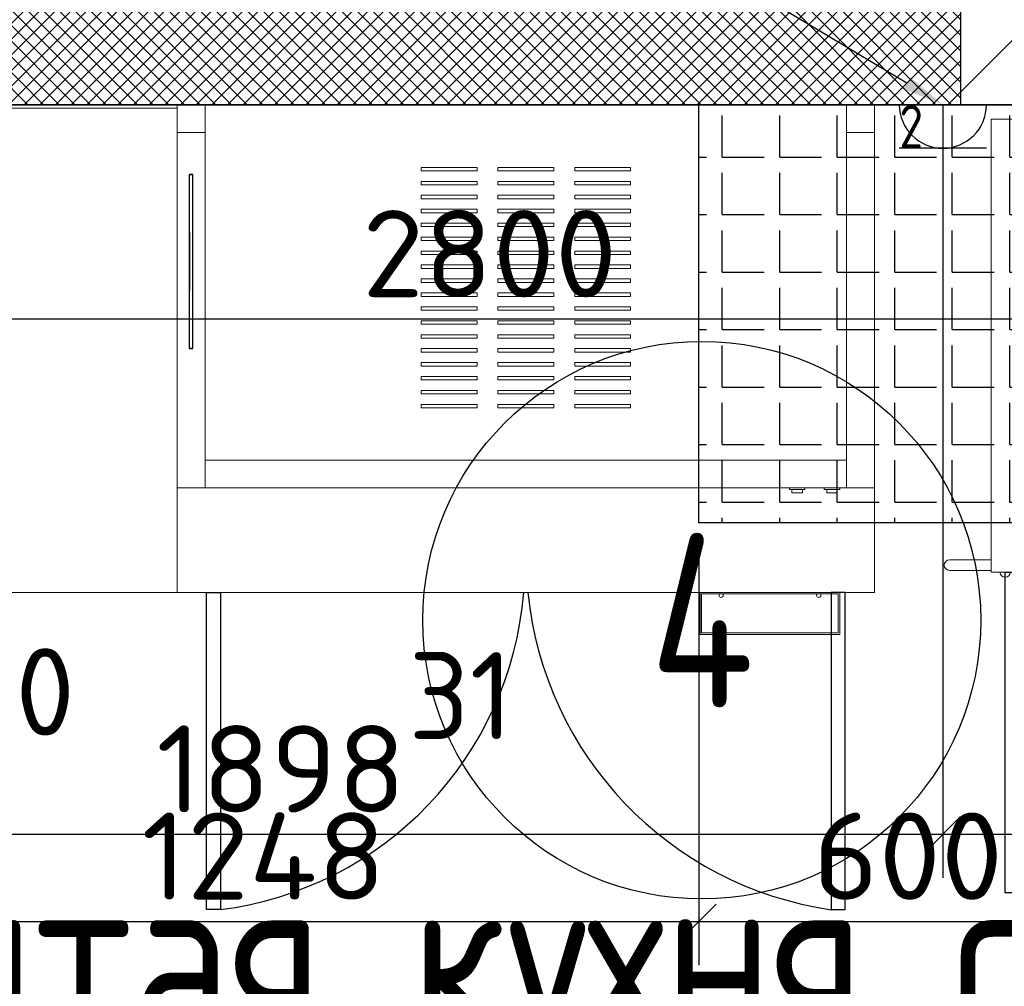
# Model space of a CAD drawing. Header units: millimetres. Extents: x -380244 to 257841, y -4400 to 11650.
# Tile 43 of 140: x 6176 to 7588, y 315 to 1702. Entities that reach past the tile are written whole.
import ezdxf
from ezdxf import colors
from ezdxf.entities.mleader import LeaderData, LeaderLine
from ezdxf.enums import TextEntityAlignment as Align
from ezdxf.math import Vec2, Vec3

# ---------------------------------------------------------------- set-up
doc = ezdxf.new("R2010")
doc.units = ezdxf.units.MM
for name, color, linetype in [('Door', 1, 'Continuous'), ('Equip2D', 250, 'Continuous'), ('Equip3D', 7, 'Continuous'), ('EquipAnnot', 5, 'Continuous'), ('Обмер', 6, 'Continuous'), ('Обознач. цехов', 7, 'Continuous'), ('Привязки Вент', 102, 'Continuous'), ('Привязки Электр', 1, 'Continuous'), ('Привязки Электр2', 1, 'Continuous')]:
    doc.layers.add(name, color=color, linetype=linetype)
doc.styles.add('GOST прямой', font='isocpeur.ttf', dxfattribs={"height": 2.5})
doc.styles.add('Выноски', font='isocpeur.ttf', dxfattribs={"height": 2.5})
doc.styles.add('Для Розеток', font='isocpeur.ttf', dxfattribs={"width": 0.8, "height": 2.5})
doc.styles.add('Размеры', font='txt.shx', dxfattribs={"height": 2.5})
doc.dimstyles.new('Main', dxfattribs={"dimscale": 0, "dimtxt": 2.5, "dimasz": 1, "dimexe": 1.25, "dimexo": 0.625, "dimtad": 1, "dimdec": 1, "dimrnd": 0.5, "dimtxsty": 'Размеры', "dimblk": 'OBLIQUE', "dimcen": 2.5, "dimadec": 0, "dimazin": 0, "dimtfac": 1, "dimtdec": 1, "dimtmove": 1, "dimatfit": 2, "dimfxl": 1, "dimarcsym": 0})

# ---------------------------------------------------------------- blocks, each defined once
blk = doc.blocks.new('A$C426dbc3a')
at = {"color": 0, "linetype": 'Continuous', "lineweight": 0}
for p, q in [((0, 0), (40, 0)), ((0, -40), (0, 0)), ((40, 0), (960, 0)), ((40, -510), (40, 0)), ((40, 0), (40, -40)), ((960, 0), (960, -510)), ((960, 0), (960, -40)), ((1000, 0), (960, 0)), ((1000, -40), (1000, 0)), ((0, -40), (0, -550)), ((40, -40), (0, -40)), ((40, -40), (0, -40)), ((40, -550), (40, -40)), ((960, -40), (960, -550)), ((960, -40), (1000, -40)), ((960, -40), (1000, -40)), ((1000, -550), (1000, -40)), ((350, -90), (430, -90)), ((350, -95), (350, -90)), ((430, -95), (350, -95)), ((430, -90), (430, -95)), ((460, -90), (540, -90)), ((460, -95), (460, -90)), ((540, -95), (460, -95)), ((540, -90), (540, -95)), ((570, -90), (650, -90)), ((570, -95), (570, -90)), ((650, -95), (570, -95)), ((650, -90), (650, -95)), ((350, -110), (430, -110)), ((350, -115), (350, -110)), ((430, -110), (430, -115)), ((460, -110), (540, -110)), ((460, -115), (460, -110)), ((540, -110), (540, -115)), ((570, -110), (650, -110)), ((570, -115), (570, -110)), ((650, -110), (650, -115)), ((430, -115), (350, -115)), ((540, -115), (460, -115)), ((650, -115), (570, -115)), ((350, -130), (430, -130)), ((350, -135), (350, -130)), ((430, -135), (350, -135)), ((430, -130), (430, -135)), ((460, -130), (540, -130)), ((460, -135), (460, -130)), ((540, -135), (460, -135)), ((540, -130), (540, -135)), ((570, -130), (650, -130)), ((570, -135), (570, -130)), ((650, -135), (570, -135)), ((650, -130), (650, -135)), ((350, -150), (430, -150)), ((350, -155), (350, -150)), ((430, -155), (350, -155)), ((430, -150), (430, -155)), ((460, -150), (540, -150)), ((460, -155), (460, -150)), ((540, -155), (460, -155)), ((540, -150), (540, -155)), ((570, -150), (650, -150)), ((570, -155), (570, -150)), ((650, -155), (570, -155)), ((650, -150), (650, -155)), ((350, -170), (430, -170)), ((350, -175), (350, -170)), ((430, -175), (350, -175)), ((430, -170), (430, -175)), ((460, -170), (540, -170)), ((460, -175), (460, -170)), ((540, -175), (460, -175)), ((540, -170), (540, -175)), ((570, -170), (650, -170)), ((570, -175), (570, -170)), ((650, -175), (570, -175)), ((650, -170), (650, -175)), ((350, -190), (430, -190)), ((350, -195), (350, -190)), ((430, -195), (350, -195)), ((430, -190), (430, -195)), ((460, -190), (540, -190)), ((460, -195), (460, -190)), ((540, -195), (460, -195)), ((540, -190), (540, -195)), ((570, -190), (650, -190)), ((570, -195), (570, -190)), ((650, -195), (570, -195)), ((650, -190), (650, -195)), ((350, -210), (430, -210)), ((350, -215), (350, -210)), ((430, -210), (430, -215)), ((460, -210), (540, -210)), ((460, -215), (460, -210)), ((540, -210), (540, -215)), ((570, -210), (650, -210)), ((570, -215), (570, -210)), ((650, -210), (650, -215)), ((430, -215), (350, -215)), ((540, -215), (460, -215)), ((650, -215), (570, -215)), ((350, -230), (430, -230)), ((350, -235), (350, -230)), ((430, -235), (350, -235)), ((430, -230), (430, -235)), ((460, -230), (540, -230)), ((460, -235), (460, -230)), ((540, -235), (460, -235)), ((540, -230), (540, -235)), ((570, -230), (650, -230)), ((570, -235), (570, -230)), ((650, -235), (570, -235)), ((650, -230), (650, -235)), ((350, -250), (430, -250)), ((350, -255), (350, -250)), ((430, -250), (430, -255)), ((460, -250), (540, -250)), ((460, -255), (460, -250)), ((540, -250), (540, -255)), ((570, -250), (650, -250)), ((570, -255), (570, -250)), ((650, -250), (650, -255)), ((430, -255), (350, -255)), ((540, -255), (460, -255)), ((650, -255), (570, -255)), ((350, -270), (430, -270)), ((350, -275), (350, -270)), ((430, -275), (350, -275)), ((430, -270), (430, -275)), ((460, -270), (540, -270)), ((460, -275), (460, -270)), ((540, -275), (460, -275)), ((540, -270), (540, -275)), ((570, -270), (650, -270)), ((570, -275), (570, -270)), ((650, -275), (570, -275)), ((650, -270), (650, -275)), ((350, -290), (430, -290)), ((350, -295), (350, -290)), ((430, -295), (350, -295)), ((430, -290), (430, -295)), ((460, -290), (540, -290)), ((460, -295), (460, -290)), ((540, -295), (460, -295)), ((540, -290), (540, -295)), ((570, -290), (650, -290)), ((570, -295), (570, -290)), ((650, -295), (570, -295)), ((650, -290), (650, -295)), ((350, -310), (430, -310)), ((350, -315), (350, -310)), ((430, -310), (430, -315)), ((460, -310), (540, -310)), ((460, -315), (460, -310)), ((540, -310), (540, -315)), ((570, -310), (650, -310)), ((570, -315), (570, -310)), ((650, -310), (650, -315)), ((430, -315), (350, -315)), ((540, -315), (460, -315)), ((650, -315), (570, -315)), ((350, -330), (430, -330)), ((350, -335), (350, -330)), ((430, -335), (350, -335)), ((430, -330), (430, -335)), ((460, -330), (540, -330)), ((460, -335), (460, -330)), ((540, -335), (460, -335)), ((540, -330), (540, -335)), ((570, -330), (650, -330)), ((570, -335), (570, -330)), ((650, -335), (570, -335)), ((650, -330), (650, -335)), ((350, -350), (430, -350)), ((350, -355), (350, -350)), ((430, -350), (430, -355)), ((460, -350), (540, -350)), ((460, -355), (460, -350)), ((540, -350), (540, -355)), ((570, -350), (650, -350)), ((570, -355), (570, -350)), ((650, -350), (650, -355)), ((430, -355), (350, -355)), ((540, -355), (460, -355)), ((650, -355), (570, -355)), ((350, -370), (430, -370)), ((350, -375), (350, -370)), ((430, -375), (350, -375)), ((430, -370), (430, -375)), ((460, -370), (540, -370)), ((460, -375), (460, -370)), ((540, -375), (460, -375)), ((540, -370), (540, -375)), ((570, -370), (650, -370)), ((570, -375), (570, -370)), ((650, -375), (570, -375)), ((650, -370), (650, -375)), ((350, -390), (430, -390)), ((350, -395), (350, -390)), ((430, -395), (350, -395)), ((430, -390), (430, -395)), ((460, -390), (540, -390)), ((460, -395), (460, -390)), ((540, -395), (460, -395)), ((540, -390), (540, -395)), ((570, -390), (650, -390)), ((570, -395), (570, -390)), ((650, -395), (570, -395)), ((650, -390), (650, -395)), ((350, -410), (430, -410)), ((350, -415), (350, -410)), ((430, -415), (350, -415)), ((430, -410), (430, -415)), ((460, -410), (540, -410)), ((460, -415), (460, -410)), ((540, -415), (460, -415)), ((540, -410), (540, -415)), ((570, -410), (650, -410)), ((570, -415), (570, -410)), ((650, -415), (570, -415)), ((650, -410), (650, -415)), ((350, -430), (430, -430)), ((350, -435), (350, -430)), ((430, -435), (350, -435)), ((430, -430), (430, -435)), ((460, -430), (540, -430)), ((460, -435), (460, -430)), ((540, -435), (460, -435)), ((540, -430), (540, -435)), ((570, -430), (650, -430)), ((570, -435), (570, -430)), ((650, -435), (570, -435)), ((650, -430), (650, -435)), ((960, -510), (40, -510)), ((960, -510), (40, -510)), ((40, -510), (40, -550)), ((960, -510), (960, -550)), ((40, -550), (0, -550)), ((0, -550), (0, -700)), ((40, -550), (960, -550)), ((878, -552), (878, -550)), ((900, -552), (900, -550)), ((928, -552), (928, -550)), ((950, -552), (950, -550)), ((960, -550), (1000, -550)), ((1000, -700), (1000, -550)), ((878, -552), (900, -552)), ((881.5, -557), (881.5, -552)), ((881.5, -557), (896.5, -557)), ((896.5, -557), (896.5, -552)), ((928, -552), (950, -552)), ((931.5, -557), (931.5, -552)), ((931.5, -557), (946.5, -557)), ((946.5, -557), (946.5, -552)), ((0, -700), (1000, -700)), ((750, -760), (750, -700)), ((752, -702), (948, -702)), ((752, -758), (752, -702)), ((777, -702), (777, -704)), ((783, -702), (783, -704)), ((917, -702), (917, -704)), ((923, -702), (923, -704)), ((948, -702), (948, -758)), ((950, -760), (950, -700)), ((950, -760), (750, -760)), ((948, -758), (752, -758))]:
    blk.add_line(p, q, dxfattribs=at)
for centre in [(780, -704), (920, -704)]:
    blk.add_arc(centre, 3, 180, 0, dxfattribs=at)
blk = doc.blocks.new('STF-100')
at = {"layer": 'Door'}
for points in [[(42, -700), (62, -700), (62, -1155), (42, -1155)], [(958, -700), (938, -700), (938, -1155), (958, -1155)]]:
    blk.add_lwpolyline(points, close=True, dxfattribs=at)
for centre, radius, start, end in [((-1.4, -658.9), 500.1, 277.2873, 355.2874), ((1011.1, -649.7), 510.6, 185.6546, 261.7708)]:
    blk.add_arc(centre, radius, start, end, dxfattribs=at)
at = {"layer": 'Equip3D', "color": 4}
for p, q in [((17.5, -100, 850), (22.5, -100, 850)), ((17.5, -100, 1400), (17.5, -100, 850)), ((22.5, -100, 1400), (17.5, -100, 1400)), ((17.5, -350, 1400), (17.5, -100, 1400)), ((17.5, -350, 850), (17.5, -100, 850)), ((22.5, -100, 850), (22.5, -100, 1400)), ((22.5, -350, 1400), (22.5, -100, 1400)), ((22.5, -350, 850), (22.5, -100, 850)), ((17.5, -350, 1400), (22.5, -350, 1400)), ((17.5, -350, 850), (17.5, -350, 1400)), ((22.5, -350, 850), (17.5, -350, 850)), ((22.5, -350, 1400), (22.5, -350, 850))]:
    blk.add_line(p, q, dxfattribs=at)
at = {"layer": 'Equip3D', "color": 4, "extrusion": (-1, 0, 0)}
for p, q in [((17.5, -183.6, 1034), (17.5, -266.4, 1216)), ((17.5, -183.6, 1084), (17.5, -237.4, 1202.3)), ((17.5, -212.6, 1047.7), (17.5, -266.4, 1166))]:
    blk.add_line(p, q, dxfattribs=at)
at = {"layer": 'Equip2D'}
blk.add_blockref('A$C426dbc3a', (0, 0), dxfattribs=at)
at = {"layer": 'EquipAnnot', "style": 'GOST прямой', "flags": 1}
for tag, p in [('НАИМЕНОВАНИЕ', (0, 0)), ('ОПИСАНИЕ', (0, -237.5)), ('РАЗМЕРЫ', (0, -475)), ('МОЩНОСТЬ', (0, -712.5)), ('НАПРЯЖЕНИЕ', (0, -950))]:
    blk.add_attdef(tag, p, '', height=125, dxfattribs=at)
at = {"layer": 'EquipAnnot', "style": 'GOST прямой'}
blk.add_attdef('НОМЕР', (331.5, -910.5), '', height=125, dxfattribs=at)
blk = doc.blocks.new('A$Ca6f10a73')
at = {"color": 0, "linetype": 'Continuous', "lineweight": 0}
for p, q in [((0, -650), (0, 0)), ((0, 0), (500, 0)), ((500, 0), (500, -650)), ((-40, -632.5), (-60, -632.5)), ((-40, -632.5), (0, -632.5)), ((500, -632.5), (540, -632.5)), ((560, -632.5), (540, -632.5)), ((-60, -647.5), (-40, -647.5)), ((-40, -647.5), (0, -647.5)), ((500, -647.5), (540, -647.5)), ((540, -647.5), (560, -647.5)), ((500, -650), (0, -650)), ((80, -652), (80, -650)), ((105, -652), (80, -652)), ((85.5, -652), (85.5, -659)), ((85.5, -659), (99.5, -659)), ((99.5, -659), (99.5, -652)), ((105, -652), (105, -650)), ((165, -660), (160, -650)), ((165, -660), (185, -660)), ((166, -675), (166, -660)), ((185, -660), (205, -660)), ((204, -660), (204, -675)), ((205, -660), (210, -650)), ((242.5, -650), (242.5, -653)), ((254.5, -656), (245.5, -656)), ((257.5, -650), (257.5, -653)), ((171, -675), (166, -675)), ((199, -675), (171, -675)), ((204, -675), (199, -675))]:
    blk.add_line(p, q, dxfattribs=at)
for centre, radius, start, end in [((-60, -640), 7.5, 90, 270), ((560, -640), 7.5, 270, 90), ((20, -650), 7.5, 180, 0), ((245.5, -653), 3, 180, 270), ((254.5, -653), 3, 270, 0)]:
    blk.add_arc(centre, radius, start, end, dxfattribs=at)
blk = doc.blocks.new('KAYMAN ШТ-1')
at = {"layer": 'Door'}
blk.add_lwpolyline([(40, -650), (40, -1110), (20, -1110), (20, -650)], close=True, dxfattribs=at)
blk.add_arc((20, -650), 460, 270, 0, dxfattribs=at)
at = {"layer": 'Equip2D'}
blk.add_blockref('A$Ca6f10a73', (0, 0), dxfattribs=at)
at = {"layer": 'EquipAnnot', "style": 'GOST прямой', "flags": 1}
for tag, p, height in [('МОЩНОСТЬ', (0, -13.8), 125), ('НАИМЕНОВАНИЕ', (0, 0), 2.5), ('ОПИСАНИЕ', (0, -9.4), 2.5), ('РАЗМЕРЫ', (0, -4.8), 2.5), ('НАПРЯЖЕНИЕ', (0, -18.6), 2.5)]:
    blk.add_attdef(tag, p, '', height=height, dxfattribs=at)
at = {"layer": 'EquipAnnot', "style": 'GOST прямой'}
blk.add_attdef('НОМЕР', (230, -752.3), '', height=2.5, dxfattribs=at)
blk = doc.blocks.new('НСО-6_7БП')
at = {"layer": 'Equip2D', "linetype": 'Continuous', "lineweight": 0}
for p, q in [((0, -5), (0, 0)), ((0, 0), (600, 0)), ((600, 0), (600, -5)), ((0, -700), (0, -5)), ((600, -5), (0, -5)), ((600, -5), (600, -700)), ((600, -700), (0, -700))]:
    blk.add_line(p, q, dxfattribs=at)
at = {"layer": 'EquipAnnot', "style": 'GOST прямой', "flags": 1}
for tag in ['ОПИСАНИЕ', 'НАИМЕНОВАНИЕ', 'РАЗМЕРЫ', 'ВЕС']:
    blk.add_attdef(tag, (0, 0), '', height=2.5, dxfattribs=at)
at = {"layer": 'EquipAnnot', "style": 'GOST прямой'}
blk.add_attdef('НОМЕР', (279.9, -806.9), '', height=2.5, dxfattribs=at)
blk = doc.blocks.new('Роз_2пол_земля_скрытая_1-100')
for points in [[(0, 62.5), (0, 125)], [(-62.5, 62.5), (62.5, 62.5)], [(0, 0), (0, 62.5)], [(-62.5, 0), (62.5, 0)]]:
    blk.add_lwpolyline(points)
blk.add_arc((0, 0), 62.5, 0, 180)
at = {"style": 'Для Розеток', "width": 0.8}
blk.add_attdef('КОЛ_РОЗЕТОК', (62.5, 62.5), '', height=62.5, dxfattribs=at)
blk = doc.blocks.new('_Oblique')
at = {"color": 0, "linetype": 'ByBlock', "lineweight": -2}
blk.add_line((-0.5, -0.5), (0.5, 0.5), dxfattribs=at)
blk = doc.blocks.new('*D328')
at = {"layer": 'Defpoints', "color": 0, "transparency": 16777216}
for p in [(5602, 1580), (7500, 1580), (7500, 533.2)]:
    blk.add_point(p, dxfattribs=at)
at = {"layer": 'Привязки Электр', "color": 0, "lineweight": -2, "transparency": 16777216}
for p, q in [((5602, 1548.8), (5602, 470.7)), ((7500, 1548.8), (7500, 470.7)), ((5602, 533.2), (7500, 533.2))]:
    blk.add_line(p, q, dxfattribs=at)
at = {"layer": 'Привязки Электр', "color": 0, "lineweight": -2, "transparency": 16777216, "xscale": 50, "yscale": 50, "zscale": 50, "rotation": 180}
blk.add_blockref('_Oblique', (5602, 533.2), dxfattribs=at)
at = {"layer": 'Привязки Электр', "color": 0, "lineweight": -2, "transparency": 16777216, "xscale": 50, "yscale": 50, "zscale": 50}
blk.add_blockref('_Oblique', (7500, 533.2), dxfattribs=at)
at = {"layer": 'Привязки Электр', "color": 0, "transparency": 16777216, "insert": (6551, 626.9), "char_height": 125, "attachment_point": 5, "style": 'Размеры'}
blk.add_mtext('1898', dxfattribs=at)
blk = doc.blocks.new('*D329')
at = {"layer": 'Defpoints', "color": 0, "transparency": 16777216}
for p in [(7500, 1580), (8250, 1580), (8250, 533.2)]:
    blk.add_point(p, dxfattribs=at)
at = {"layer": 'Привязки Электр', "color": 0, "lineweight": -2, "transparency": 16777216}
for p, q in [((7500, 1548.8), (7500, 470.7)), ((8250, 1548.8), (8250, 470.7)), ((7500, 533.2), (8250, 533.2))]:
    blk.add_line(p, q, dxfattribs=at)
at = {"layer": 'Привязки Электр', "color": 0, "lineweight": -2, "transparency": 16777216, "xscale": 50, "yscale": 50, "zscale": 50, "rotation": 180}
blk.add_blockref('_Oblique', (7500, 533.2), dxfattribs=at)
at = {"layer": 'Привязки Электр', "color": 0, "lineweight": -2, "transparency": 16777216, "xscale": 50, "yscale": 50, "zscale": 50}
blk.add_blockref('_Oblique', (8250, 533.2), dxfattribs=at)
at = {"layer": 'Привязки Электр', "color": 0, "transparency": 16777216, "insert": (7875, 626.9), "char_height": 125, "attachment_point": 5, "style": 'Размеры'}
blk.add_mtext('750', dxfattribs=at)
blk = doc.blocks.new('Вент решетка 600x600')
at = {"layer": 'Привязки Вент'}
h = blk.add_hatch(dxfattribs=at)
h.set_pattern_fill('ANGLE', color=256, scale=300)
h.set_pattern_definition([(0, (-34644.045, -18047.86), (0, 82.5), [60, -22.5]), (90, (-34644.045, -18047.86), (-82.5, 5e-15), [60, -22.5])])
h.paths.add_polyline_path([(0, 0), (600, 0), (600, 600), (0, 600)])
blk.add_lwpolyline([(0, 600), (600, 600), (600, 0), (0, 0)], close=True, dxfattribs=at)
blk = doc.blocks.new('*D424')
at = {"layer": 'Defpoints', "color": 0, "transparency": 16777216}
for p in [(7150, 980), (5902, 780), (7150, 408)]:
    blk.add_point(p, dxfattribs=at)
at = {"layer": 'Привязки Вент', "color": 0, "lineweight": -2, "transparency": 16777216}
for p, q in [((7150, 948.8), (7150, 345.5)), ((5902, 748.8), (5902, 345.5)), ((5902, 408), (7150, 408))]:
    blk.add_line(p, q, dxfattribs=at)
at = {"layer": 'Привязки Вент', "color": 0, "lineweight": -2, "transparency": 16777216, "xscale": 50, "yscale": 50, "zscale": 50, "rotation": 180}
blk.add_blockref('_Oblique', (5902, 408), dxfattribs=at)
at = {"layer": 'Привязки Вент', "color": 0, "lineweight": -2, "transparency": 16777216, "xscale": 50, "yscale": 50, "zscale": 50}
blk.add_blockref('_Oblique', (7150, 408), dxfattribs=at)
at = {"layer": 'Привязки Вент', "color": 0, "transparency": 16777216, "insert": (6526, 501.8), "char_height": 125, "attachment_point": 5, "style": 'Размеры'}
blk.add_mtext('1248', dxfattribs=at)
blk = doc.blocks.new('*D425')
at = {"layer": 'Defpoints', "color": 0, "transparency": 16777216}
for p in [(7150, 980), (7750, 980), (7750, 408)]:
    blk.add_point(p, dxfattribs=at)
at = {"layer": 'Привязки Вент', "color": 0, "lineweight": -2, "transparency": 16777216}
for p, q in [((7150, 948.8), (7150, 345.5)), ((7750, 948.8), (7750, 345.5)), ((7150, 408), (7750, 408))]:
    blk.add_line(p, q, dxfattribs=at)
at = {"layer": 'Привязки Вент', "color": 0, "lineweight": -2, "transparency": 16777216, "xscale": 50, "yscale": 50, "zscale": 50, "rotation": 180}
blk.add_blockref('_Oblique', (7150, 408), dxfattribs=at)
at = {"layer": 'Привязки Вент', "color": 0, "lineweight": -2, "transparency": 16777216, "xscale": 50, "yscale": 50, "zscale": 50}
blk.add_blockref('_Oblique', (7750, 408), dxfattribs=at)
at = {"layer": 'Привязки Вент', "color": 0, "transparency": 16777216, "insert": (7450, 501.8), "char_height": 125, "attachment_point": 5, "style": 'Размеры'}
blk.add_mtext('600', dxfattribs=at)
blk = doc.blocks.new('*D473')
at = {"layer": 'Defpoints', "color": 0, "transparency": 16777216}
for p in [(5450, 1730), (8250, 1580), (8250, 1272.5)]:
    blk.add_point(p, dxfattribs=at)
at = {"layer": 'Обмер', "color": 0, "lineweight": -2, "transparency": 16777216}
for p, q in [((5450, 1698.8), (5450, 1210)), ((8250, 1548.8), (8250, 1210)), ((5450, 1272.5), (8250, 1272.5))]:
    blk.add_line(p, q, dxfattribs=at)
at = {"layer": 'Обмер', "color": 0, "lineweight": -2, "transparency": 16777216, "xscale": 50, "yscale": 50, "zscale": 50, "rotation": 180}
blk.add_blockref('_Oblique', (5450, 1272.5), dxfattribs=at)
at = {"layer": 'Обмер', "color": 0, "lineweight": -2, "transparency": 16777216, "xscale": 50, "yscale": 50, "zscale": 50}
blk.add_blockref('_Oblique', (8250, 1272.5), dxfattribs=at)
at = {"layer": 'Обмер', "color": 0, "transparency": 16777216, "insert": (6850, 1366.2), "char_height": 125, "attachment_point": 5, "style": 'Размеры'}
blk.add_mtext('2800', dxfattribs=at)
blk = doc.blocks.new('Экспликация')
at = {"layer": 'Обознач. цехов'}
blk.add_circle((0, 0), 400, dxfattribs=at)
at = {"style": 'GOST прямой', "width": 0.8}
for tag, p in [('НОМЕР_ПОМ.', (0, 0)), ('ИМЯ_ПОМ', (7.4, -514.3)), ('ПЛОЩАДЬ_ПОМ', (4.7, -940.3))]:
    blk.add_attdef(tag, text='', height=250, dxfattribs=at).set_placement(p, align=Align.MIDDLE)

msp = doc.modelspace()

# ---------------------------------------------------------------- hatches: boundary and pattern name
h = msp.add_hatch()
h.set_pattern_fill('ANSI31', color=256, scale=30)
h.paths.add_polyline_path([(3612, 1730), (8250, 1730), (8250, 1580), (3612, 1580)])
at = {"layer": 'Обмер', "true_color": 0x091ab9}
h = msp.add_hatch(dxfattribs=at)
h.set_pattern_fill('ANSI37', color=162, scale=5, angle=90)
h.paths.add_polyline_path([(5450, 1730), (7525.05, 1730), (7525.05, 1580), (5450, 1580)])

# ---------------------------------------------------------------- linework, layer by layer
msp.add_lwpolyline([(3612, 1730), (8250, 1730), (8250, 1580), (3612, 1580)], close=True)
at = {"layer": 'Обмер', "color": 5}
msp.add_lwpolyline([(5450, 1730), (7525.05, 1730), (7525.05, 1580), (5450, 1580)], close=True, dxfattribs=at)
at = {"layer": 'Обмер'}
msp.add_lwpolyline([(3612, 1580), (12850, 1580), (12850, 580), (13000, 580), (13000, -1312), (3612, -1312), (3612, -1012), (1612, -1012), (1612, -312), (3612, -312)], close=True, dxfattribs=at)

# ---------------------------------------------------------------- block references
ref = msp.add_blockref('НСО-6_7БП', (5802, 1580))
ref.add_attrib('НОМЕР', '30', (6081.88, 674.98), dxfattribs={"layer": 'EquipAnnot', "height": 125, "style": 'GOST прямой'})
msp.add_blockref('STF-100', (6402, 1580)).add_auto_attribs({'НОМЕР': '31'})
ref = msp.add_blockref('KAYMAN ШТ-1', (7569.33, 1559.34))
ref.add_attrib('НОМЕР', '32', (7799.28, 739.56), dxfattribs={"layer": 'EquipAnnot', "height": 125, "style": 'GOST прямой'})
ref = msp.add_blockref('Экспликация', (7154.3, 840.33), dxfattribs=at)
ref.add_attrib('НОМЕР_ПОМ.', '4', dxfattribs={"layer": '0', "height": 250, "style": 'GOST прямой', "width": 0.8}).set_placement((7154.3, 840.33), align=Align.MIDDLE)
ref.add_attrib('ИМЯ_ПОМ', 'Открытая кухня с раздачей', dxfattribs={"layer": '0', "height": 250, "style": 'GOST прямой', "width": 0.8}).set_placement((7161.7, 326.02), align=Align.MIDDLE)
at = {"layer": 'Привязки Вент'}
msp.add_blockref('Вент решетка 600x600', (7150, 980), dxfattribs=at)
at = {"layer": 'Привязки Электр'}
ref = msp.add_blockref('Роз_2пол_земля_скрытая_1-100', (7500, 1580), dxfattribs=dict(at, rotation=180))
ref.add_attrib('КОЛ_РОЗЕТОК', '2', (7437.5, 1517.5), dxfattribs={"layer": '0', "height": 62.5, "style": 'Для Розеток', "width": 0.8})

# ---------------------------------------------------------------- dimensions: what is measured, and where the dimension line sits
at = {"layer": 'Обмер'}
dim = msp.add_linear_dim(base=(8250, 1272.49), p1=(5450, 1730), p2=(8250, 1580), dimstyle='Main', dxfattribs=at)
dim.commit()
dim.dimension.update_dxf_attribs({"geometry": '*D473', "text_midpoint": (6850, 1366.24)})
at = {"layer": 'Привязки Вент'}
for base, p1, p2, picture, middle in [((7150, 408.01), (5902, 780), (7150, 980), '*D424', (6526, 501.76)), ((7750, 408.01), (7150, 980), (7750, 980), '*D425', (7450, 501.76))]:
    dim = msp.add_linear_dim(base=base, p1=p1, p2=p2, dimstyle='Main', dxfattribs=at)
    dim.commit()
    dim.dimension.update_dxf_attribs({"geometry": picture, "text_midpoint": middle})
at = {"layer": 'Привязки Электр'}
for base, p1, p2, picture, middle in [((7500, 533.19), (5602, 1580), (7500, 1580), '*D328', (6551, 626.94)), ((8250, 533.19), (7500, 1580), (8250, 1580), '*D329', (7875, 626.94))]:
    dim = msp.add_linear_dim(base=base, p1=p1, p2=p2, dimstyle='Main', dxfattribs=at)
    dim.commit()
    dim.dimension.update_dxf_attribs({"geometry": picture, "text_midpoint": middle})

# ---------------------------------------------------------------- leaders
ml = msp.add_multileader_mtext('Standard', dxfattribs=at)
ml.set_content('Э1Ф 220 2,5кВт розетка h=1400, поз.31\\PЭ1Ф 220 1,5кВт розетка h=1400, поз.32', color=256, style='Выноски')
ml.set_leader_properties()
ml.build(insert=Vec2(0, 0))
ml.multileader.update_dxf_attribs({"text_left_attachment_type": 6, "text_right_attachment_type": 6, "arrow_head_size": 60, "scale": 50})
ctx = ml.context
ctx.base_point, ctx.scale, ctx.char_height, ctx.arrow_head_size, ctx.landing_gap_size, ctx.plane_origin = Vec3(-1064.92, 4515.33), 50, 125, 60, 100, Vec3(7500, 1580)
ctx.left_attachment, ctx.right_attachment, ctx.text_align_type = 6, 6, 2
notes = []
notes.append((ctx, [(0, (1, 1, 0), (2597.58, 4515.33), (-1, 0), 400, [(0, [(7500, 1580)], 0, [])])]))
ctx.mtext.insert, ctx.mtext.width, ctx.mtext.alignment, ctx.mtext.flow_direction = Vec3(2097.58, 4677.83), 4126.6169, 3, 5
ml = msp.add_multileader_mtext('Standard', dxfattribs=at)
ml.set_content('2х Э1Ф 220 0,3кВт розетка, монтаж по месту поз.38.1, 39', color=256, style='Выноски')
ml.set_leader_properties()
ml.build(insert=Vec2(0, 0))
ml.multileader.update_dxf_attribs({"text_left_attachment_type": 6, "text_right_attachment_type": 6, "arrow_head_size": 60, "scale": 50})
ctx = ml.context
ctx.base_point, ctx.scale, ctx.char_height, ctx.arrow_head_size, ctx.landing_gap_size, ctx.plane_origin = Vec3(-2608.67, 1534.17), 50, 125, 60, 100, Vec3(8300, -1112)
ctx.left_attachment, ctx.right_attachment, ctx.text_align_type = 6, 6, 2
notes.append((ctx, [(1, (1, 1, 0), (2597.58, 1534.17), (-1, 0), 400, [(0, [(8300, -1112)], 0, [])])]))
ctx.mtext.insert, ctx.mtext.alignment, ctx.mtext.flow_direction = Vec3(2097.58, 1696.67), 3, 5
at = {"layer": 'Привязки Электр2', "color": 6}
ml = msp.add_multileader_mtext('Standard', dxfattribs=at)
ml.set_content('3х Э1Ф 220 0,4кВт розетка, монтаж по месту\\PРезерв.', color=6, style='Выноски')
ml.set_leader_properties()
ml.build(insert=Vec2(0, 0))
ml.multileader.update_dxf_attribs({"text_left_attachment_type": 6, "text_right_attachment_type": 6, "arrow_head_size": 60, "scale": 50})
ctx = ml.context
ctx.base_point, ctx.scale, ctx.char_height, ctx.arrow_head_size, ctx.landing_gap_size, ctx.plane_origin = Vec3(-1683.67, 1668.21), 50, 125, 60, 100, Vec3(8050, -1112)
ctx.left_attachment, ctx.right_attachment, ctx.text_align_type = 6, 6, 2
notes.append((ctx, [(1, (1, 1, 0), (2597.58, 1668.21), (-1, 0), 400, [(0, [(8050, -1112)], 0, [])])]))
ctx.mtext.insert, ctx.mtext.width, ctx.mtext.alignment, ctx.mtext.flow_direction = Vec3(2097.58, 1830.71), 3968.4197, 3, 5
for ctx, leaders in notes:
    for number, flags, end, landing, length, lines in leaders:
        leader = LeaderData()
        leader.index, (leader.has_last_leader_line, leader.has_dogleg_vector, leader.attachment_direction) = number, flags
        leader.last_leader_point, leader.dogleg_vector, leader.dogleg_length = Vec3(end), Vec3(landing), length
        for number, points, colour, breaks in lines:
            line = LeaderLine()
            line.index, line.vertices, line.color, line.breaks = number, Vec3.list(points), colors.encode_raw_color(colour), breaks
            leader.lines.append(line)
        ctx.leaders.append(leader)

doc.saveas('drawing.dxf')
